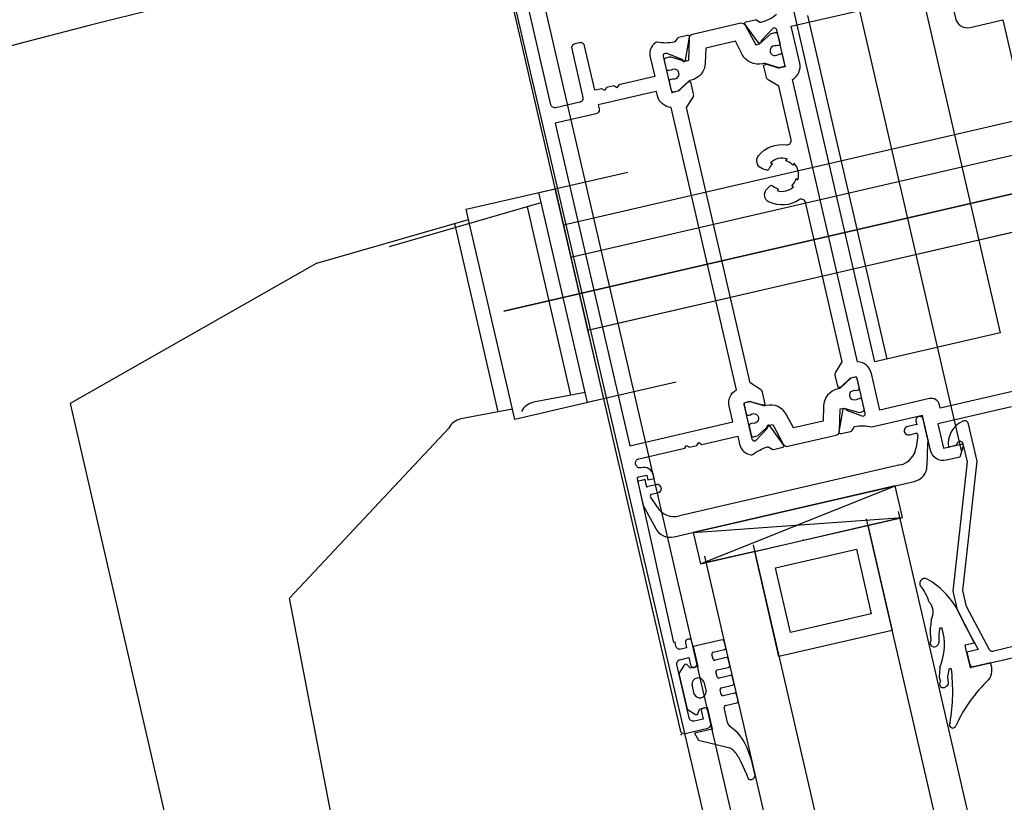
# Model space of a CAD drawing. Header units: centimetres. Extents: x -15121 to 17422, y -60492 to 0.
# Tile 14 of 256: x 1230 to 1242, y -30624 to -30615. Entities that reach past the tile are written whole.
import ezdxf

# ---------------------------------------------------------------- set-up
doc = ezdxf.new("R2010")
doc.units = ezdxf.units.CM
doc.header["$LTSCALE"] = 60
for name, color, linetype in [('A-----SZ', 8, 'Continuous'), ('A-DRZ', 7, 'Continuous'), ('A-OKN-SY', 1, 'Continuous'), ('AIKA podłoga deski cała', 2, 'Continuous'), ('AIKA podłoga deski pod meble', 6, 'Continuous'), ('AIKA wymiarowanie ogólne rzut2', 7, 'Continuous')]:
    doc.layers.add(name, color=color, linetype=linetype)
doc.styles.add('wymiar', font='txt.shx', dxfattribs={"width": 0.6})
doc.dimstyles.new('Dwudziestka', dxfattribs={"dimtxt": 7, "dimasz": 0.7, "dimexe": 5, "dimexo": 0, "dimgap": 2.5, "dimtad": 1, "dimtoh": 1, "dimdec": 3, "dimrnd": 0.5, "dimdsep": 46, "dimtxsty": 'wymiar', "dimblk": 'znacznik', "dimcen": 0, "dimdle": 5, "dimse1": 1, "dimse2": 1, "dimclrd": 256, "dimclre": 256, "dimclrt": 256, "dimadec": 0, "dimazin": 0, "dimtfac": 0.4, "dimtdec": 3, "dimtix": 1, "dimtofl": 0, "dimtmove": 2, "dimatfit": 3, "dimldrblk": 'znacznik', "dimfxl": 1, "dimtolj": 1, "dimarcsym": 0})

# ---------------------------------------------------------------- blocks, each defined once
blk = doc.blocks.new('AL120')
at = {"layer": 'A-----SZ'}
for p, q in [((130.177, 6.277, 0), (114.554, 6.277, 0)), ((131.156, 2.997, 0), (130.177, 6.277, 0)), ((114.554, 4.705, 0), (127.297, 4.225, 0)), ((128.861, 1.896, 0), (127.297, 4.225, 0)), ((131.156, 2.997, 0), (131.26, 1.097, 0)), ((131.156, 2.097, 0), (131.26, 0.197, 0)), ((128.91, 1.097, 0), (128.937, 1.728, 0)), ((128.91, 1.097, 0), (128.937, 1.728, 0)), ((128.91, 1.097, 0), (128.937, 1.728, 0)), ((128.91, 1.097, 0), (128.937, 1.728, 0)), ((131.251, 1.274, 0), (128.918, 1.274, 0)), ((131.251, 1.274, 0), (128.918, 1.274, 0)), ((131.251, 1.274, 0), (128.918, 1.274, 0)), ((131.251, 1.274, 0), (128.918, 1.274, 0)), ((128.785, -0.003, 0), (128.785, 1.097, 0)), ((128.785, 1.097, 0), (128.91, 1.097, 0)), ((128.785, 1.097, 0), (128.91, 1.097, 0)), ((128.785, -0.003, 0), (128.785, 1.097, 0)), ((128.785, 1.097, 0), (128.91, 1.097, 0)), ((128.785, -0.003, 0), (128.785, 1.097, 0)), ((128.785, 1.097, 0), (128.91, 1.097, 0)), ((128.785, -0.003, 0), (128.785, 1.097, 0)), ((128.785, 1.097, 0), (128.91, 1.097, 0)), ((128.785, -0.003, 0), (128.785, 1.097, 0)), ((128.91, 1.097, 0), (131.26, 1.097, 0)), ((128.91, 1.097, 0), (131.26, 1.097, 0)), ((128.91, 1.097, 0), (131.26, 1.097, 0)), ((128.91, 1.097, 0), (131.26, 1.097, 0)), ((128.91, 1.097, 0), (131.26, 1.097, 0)), ((130.084, -12.173, 0), (130.084, 0.932, 0)), ((130.085, -12.174, 0), (130.085, 0.931, 0)), ((128.91, 0.197, 0), (128.936, 0.828, 0)), ((131.25, 0.374, 0), (128.917, 0.374, 0)), ((128.785, -0.903, 0), (128.785, 0.197, 0)), ((128.785, 0.197, 0), (128.91, 0.197, 0)), ((128.91, 0.197, 0), (131.26, 0.197, 0)), ((131.26, 0.197, 0), (131.385, 0.197, 0)), ((131.385, 0.197, 0), (131.385, -0.903, 0)), ((131.385, -0.001, 0), (128.785, -0.001, 0)), ((130.534, -0.001, 0), (129.634, -0.001, 0)), ((129.634, -0.001, 0), (129.634, -7.001, 0)), ((130.935, -7.003, 0), (130.935, -0.003, 0)), ((130.935, -7.003, 0), (130.935, -0.003, 0)), ((124.518, -0.192, 0), (124.344, -0.539, 0)), ((124.612, -0.163, 0), (124.518, -0.192, 0)), ((124.612, -0.383, 0), (124.612, -0.163, 0)), ((124.913, -0.143, 0), (124.829, -0.227, 0)), ((125.355, -0.143, 0), (124.913, -0.143, 0)), ((125.44, -0.228, 0), (125.355, -0.143, 0)), ((127.377, -0.193, 0), (127.121, -0.264, 0)), ((127.411, -0.181, 0), (127.377, -0.193, 0)), ((127.446, -0.181, 0), (127.411, -0.181, 0)), ((127.679, -0.181, 0), (127.446, -0.181, 0)), ((127.724, -0.183, 0), (127.679, -0.181, 0)), ((127.724, -0.227, 0), (127.724, -0.183, 0)), ((127.724, -0.272, 0), (127.724, -0.227, 0)), ((124.831, -0.258, 0), (124.882, -0.293, 0)), ((124.882, -0.293, 0), (124.882, -0.383, 0)), ((125.07, -0.267, 0), (125.188, -0.267, 0)), ((125.384, -0.294, 0), (125.434, -0.265, 0)), ((125.384, -0.383, 0), (125.384, -0.294, 0)), ((127.368, -0.341, 0), (127.507, -0.29, 0)), ((127.534, -0.309, 0), (127.534, -0.382, 0)), ((127.634, -0.272, 0), (127.679, -0.272, 0)), ((127.634, -0.382, 0), (127.634, -0.272, 0)), ((127.679, -0.272, 0), (127.724, -0.272, 0)), ((124.882, -0.383, 0), (124.612, -0.383, 0)), ((125.188, -0.413, 0), (125.07, -0.413, 0)), ((125.632, -0.383, 0), (125.384, -0.383, 0)), ((125.632, -0.743, 0), (125.632, -0.383, 0)), ((126.974, -0.457, 0), (126.974, -3.428, 0)), ((124.648, -0.583, 0), (124.832, -0.583, 0)), ((124.992, -0.583, 0), (125.052, -0.583, 0)), ((125.212, -0.583, 0), (125.272, -0.583, 0)), ((125.432, -0.583, 0), (125.492, -0.583, 0)), ((127.204, -3.309, 0), (127.204, -0.576, 0)), ((123.987, -0.664, 0), (123.93, -0.672, 0)), ((124.147, -0.632, 0), (123.987, -0.664, 0)), ((124.218, -0.613, 0), (124.147, -0.632, 0)), ((124.508, -0.669, 0), (124.6, -0.594, 0)), ((124.852, -0.603, 0), (124.852, -0.743, 0)), ((124.972, -0.743, 0), (124.972, -0.603, 0)), ((125.072, -0.603, 0), (125.072, -0.743, 0)), ((125.192, -0.743, 0), (125.192, -0.603, 0)), ((125.292, -0.603, 0), (125.292, -0.743, 0)), ((125.412, -0.743, 0), (125.412, -0.603, 0)), ((125.512, -0.603, 0), (125.512, -0.743, 0)), ((126.973, -0.692, 0), (126.583, -3.192, 0)), ((126.583, -0.692, 0), (126.973, -3.192, 0)), ((123.964, -0.763, 0), (124.125, -0.763, 0)), ((124.125, -0.763, 0), (124.236, -0.751, 0)), ((124.872, -0.763, 0), (124.952, -0.763, 0)), ((125.092, -0.763, 0), (125.172, -0.763, 0)), ((125.312, -0.763, 0), (125.392, -0.763, 0)), ((125.532, -0.763, 0), (125.612, -0.763, 0)), ((126.583, -1.365, 0), (126.583, -0.765, 0)), ((125.283, -1.365, 0), (126.583, -1.365, 0)), ((125.283, -2.765, 0), (125.283, -1.365, 0)), ((126.583, -1.365, 0), (126.583, -2.765, 0)), ((125.533, -1.565, 0), (126.333, -1.565, 0)), ((125.533, -2.565, 0), (125.533, -1.565, 0)), ((126.333, -1.565, 0), (126.333, -2.565, 0)), ((126.333, -2.565, 0), (125.533, -2.565, 0)), ((126.583, -2.765, 0), (125.283, -2.765, 0)), ((126.583, -2.765, 0), (126.583, -3.165, 0)), ((124.606, -3.192, 0), (124.555, -3.196, 0)), ((124.716, -3.224, 0), (124.606, -3.192, 0)), ((125.146, -3.205, 0), (125.058, -3.191, 0)), ((124.511, -3.285, 0), (124.587, -3.295, 0)), ((124.587, -3.295, 0), (124.665, -3.326, 0)), ((125.016, -3.285, 0), (125.106, -3.307, 0)), ((125.106, -3.307, 0), (125.172, -3.331, 0)), ((125.249, -3.234, 0), (125.233, -3.227, 0)), ((125.301, -3.254, 0), (125.249, -3.234, 0)), ((128.484, -3.291, 0), (133.284, -3.291, 0)), ((128.484, -4.841, 0), (128.484, -3.291, 0)), ((124.665, -3.326, 0), (124.677, -3.33, 0)), ((124.677, -3.33, 0), (124.677, -3.344, 0)), ((124.677, -3.344, 0), (124.678, -3.356, 0)), ((125.172, -3.331, 0), (125.181, -3.341, 0)), ((125.181, -3.341, 0), (125.179, -3.358, 0)), ((128.484, -3.441, 0), (132.734, -3.441, 0)), ((127.507, -3.595, 0), (127.368, -3.543, 0)), ((127.534, -3.502, 0), (127.534, -3.576, 0)), ((127.634, -3.612, 0), (127.634, -3.502, 0)), ((124.634, -3.583, 0), (124.868, -3.583, 0)), ((124.634, -3.833, 0), (124.634, -3.583, 0)), ((124.634, -3.634, 0), (124.634, -5.853, 0)), ((124.824, -3.583, 0), (124.684, -3.583, 0)), ((124.824, -3.723, 0), (124.824, -3.583, 0)), ((125.117, -3.644, 0), (124.824, -3.723, 0)), ((124.868, -3.583, 0), (124.914, -3.583, 0)), ((124.914, -3.583, 0), (124.914, -3.693, 0)), ((124.914, -3.693, 0), (124.978, -3.679, 0)), ((124.978, -3.679, 0), (125.346, -3.59, 0)), ((125.347, -3.583, 0), (125.117, -3.644, 0)), ((125.581, -3.583, 0), (125.347, -3.583, 0)), ((127.061, -4.103, 0), (125.581, -3.583, 0)), ((127.121, -3.621, 0), (127.377, -3.691, 0)), ((127.679, -3.612, 0), (127.634, -3.612, 0)), ((124.791, -3.856, 0), (125.362, -3.703, 0)), ((125.362, -3.703, 0), (125.56, -3.703, 0)), ((125.56, -3.703, 0), (127.04, -4.223, 0)), ((127.377, -3.691, 0), (127.411, -3.703, 0)), ((127.411, -3.703, 0), (127.446, -3.703, 0)), ((127.446, -3.703, 0), (127.679, -3.703, 0)), ((124.782, -5.608, 0), (124.764, -3.902, 0)), ((127.284, -3.924, 0), (127.284, -3.999, 0)), ((127.284, -4.103, 0), (127.061, -4.103, 0)), ((127.187, -4.066, 0), (137.404, -4.066, 0)), ((127.302, -4.036, 0), (127.312, -4.045, 0)), ((127.04, -4.223, 0), (127.499, -4.223, 0)), ((133.284, -4.841, 0), (128.484, -4.841, 0))]:
    blk.add_line(p, q, dxfattribs=at)
at = {"layer": 'A-----SZ', "elevation": 0}
for points in [[(128.785, 1.097), (128.91, 1.097), (131.26, 1.097), (131.385, 1.097), (131.385, -0.003), (128.785, -0.003)], [(129.635, -0.003), (129.635, -7.003), (130.535, -7.003), (130.535, -0.003)]]:
    blk.add_lwpolyline(points, close=True, dxfattribs=at)
for points in [[(134.784, -0.003), (124.684, -0.003, 0.414214), (124.634, -0.053), (124.634, -0.333, 0.414214), (124.684, -0.383), (124.844, -0.383, 0.99805), (124.844, -0.303), (124.754, -0.303), (124.754, -0.193, -0.414214), (124.804, -0.143), (125.464, -0.143, -0.414214), (125.514, -0.193), (125.514, -0.303), (125.514, -0.303), (125.424, -0.303, 0.998176), (125.424, -0.383), (125.694, -0.383, 1.000716), (125.694, -0.303), (125.634, -0.303), (125.634, -0.233, -0.414214), (125.684, -0.183), (125.734, -0.183), (125.734, -0.168), (127.754, -0.183, -0.412055), (127.774, -0.203), (127.774, -0.303), (127.714, -0.303), (127.714, -0.383), (127.754, -0.383, 0.43156), (127.874, -0.256, -0.43156), (127.924, -0.203), (127.934, -0.203, -0.414214), (127.984, -0.253), (127.984, -0.823), (128.014, -0.853), (127.984, -0.883), (127.984, -0.973), (128.014, -1.003), (127.984, -1.033), (127.984, -1.478), (127.884, -1.478, 0.268304), (127.743, -1.555), (127.727, -1.582, 0.250573), (127.726, -1.601, -0.103677), (127.775, -1.8, -0.205169), (127.769, -1.814), (127.736, -1.848, 0.197654), (127.73, -1.862), (127.731, -1.976, 0.536162), (127.758, -1.994), (128.018, -1.884, 1.096781), (127.998, -1.849), (127.884, -1.685, -0.606807), (127.908, -1.638), (128.339, -1.638, -0.414214), (128.359, -1.658), (128.359, -1.712, -0.131589), (128.356, -1.722), (128.284, -1.848), (128.284, -1.888), (128.434, -1.888, 0.198435), (128.469, -1.873), (128.575, -1.767), (131.983, -1.768), (132.089, -1.873, 0.198435), (132.125, -1.888), (132.274, -1.888), (132.274, -1.848), (132.202, -1.722, -0.131589), (132.199, -1.712), (132.199, -1.658, -0.414214), (132.219, -1.638), (132.65, -1.638, -0.606807), (132.675, -1.685), (132.56, -1.849, 1.096781), (132.541, -1.884), (132.8, -1.994, 0.536162), (132.828, -1.976), (132.828, -1.862, 0.197654), (132.822, -1.848), (132.789, -1.814, -0.205169), (132.784, -1.8, -0.103677), (132.832, -1.601, 0.250573), (132.831, -1.582), (132.815, -1.555, 0.268304), (132.674, -1.478), (132.434, -1.478), (132.434, -1.033), (132.404, -1.003), (132.434, -0.973), (132.434, -0.883), (132.404, -0.853), (132.434, -0.823), (132.434, -0.738), (132.984, -0.738, 0.414214), (133.034, -0.688), (133.034, -0.628, 0.414165), (132.984, -0.578), (132.384, -0.578), (132.381, -0.578), (132.38, -0.577), (132.378, -0.577), (132.377, -0.577), (132.375, -0.577), (132.374, -0.577), (132.372, -0.576), (132.371, -0.576), (132.369, -0.575), (132.368, -0.575), (132.366, -0.574), (132.365, -0.574), (132.363, -0.573), (132.362, -0.573), (132.361, -0.572), (132.359, -0.571), (132.358, -0.57), (132.356, -0.569), (132.355, -0.568), (132.354, -0.567), (132.352, -0.566), (132.351, -0.565), (132.35, -0.564), (132.349, -0.563), (132.348, -0.562), (132.346, -0.561), (132.345, -0.559), (132.344, -0.558), (132.343, -0.557), (132.342, -0.555), (132.342, -0.554), (132.341, -0.553), (132.34, -0.551), (132.339, -0.55), (132.338, -0.548), (132.338, -0.547), (132.337, -0.545), (132.337, -0.544), (132.336, -0.542), (132.336, -0.541), (132.335, -0.539), (132.335, -0.538), (132.335, -0.536), (132.335, -0.535), (132.334, -0.533), (132.334, -0.532), (132.334, -0.531), (132.334, -0.529), (132.334, -0.528), (132.334, -0.528), (132.334, -0.233, -0.414214), (132.384, -0.183), (133.784, -0.183, -0.414214)], [(132.204, -0.738, -0.414214), (132.154, -0.688), (132.154, -0.183), (128.164, -0.183), (128.164, -1.458), (128.359, -1.458, -0.333915), (128.532, -1.588), (132.026, -1.588, -0.33369), (132.199, -1.458), (132.254, -1.458), (132.254, -1.458), (132.254, -1.382), (132.254, -0.738), (132.204, -0.738), (132.201, -0.738)], [(127.937, -1.716), (128.025, -1.877), (128.026, -1.921), (127.766, -1.99, 0.340697), (127.729, -2.038), (127.729, -2.637, 0.340697), (127.766, -2.686), (128.026, -2.754), (128.025, -2.799), (127.937, -2.959), (127.937, -2.959), (127.937, -2.959), (127.937, -2.959), (127.937, -2.96), (127.936, -2.96), (127.936, -2.96), (127.936, -2.96), (127.936, -2.96), (127.936, -2.961), (127.936, -2.961), (127.936, -2.961), (127.936, -2.961), (127.936, -2.961), (127.936, -2.962), (127.936, -2.962), (127.935, -2.962), (127.935, -2.962), (127.935, -2.962), (127.935, -2.962), (127.935, -2.963), (127.935, -2.963), (127.935, -2.963), (127.935, -2.963), (127.935, -2.963), (127.935, -2.964), (127.935, -2.964), (127.935, -2.964), (127.935, -2.964), (127.935, -2.965), (127.935, -2.965), (127.935, -2.965), (127.935, -2.965), (127.935, -2.965), (127.934, -2.966), (127.934, -2.966), (127.934, -2.966), (127.934, -2.966), (127.934, -2.966), (127.934, -2.967), (127.934, -2.967), (127.934, -2.967), (127.934, -2.967), (127.934, -2.967), (127.934, -2.968), (127.934, -2.968), (127.934, -2.968), (127.934, -2.968), (127.934, -2.968), (127.934, -2.969), (127.934, -2.969), (127.934, -3.013, 0.440048), (127.959, -3.037), (128.069, -3.037, 0.443383), (128.094, -3.013), (128.094, -2.988, -1.657677), (128.199, -2.991), (128.199, -3.013, 0.44283), (128.224, -3.037), (128.334, -3.037, 0.459063), (128.358, -3.013), (128.358, -2.964), (128.271, -2.811, -0.13166), (128.267, -2.796), (128.267, -2.78, 0.340635), (128.103, -2.567), (127.929, -2.522), (127.929, -2.154), (128.103, -2.108, 0.340635), (128.267, -1.895), (128.267, -1.88, -0.13166), (128.271, -1.865), (128.359, -1.712), (128.359, -1.663, 0.414214), (128.334, -1.638), (128.224, -1.638, 0.414214), (128.199, -1.663), (128.199, -1.684, -1.657677), (128.094, -1.687), (128.094, -1.663, 0.414214), (128.069, -1.638), (127.959, -1.638, 0.414214), (127.934, -1.663), (127.934, -1.706), (127.934, -1.707), (127.934, -1.707), (127.934, -1.707), (127.934, -1.707), (127.934, -1.708), (127.934, -1.708), (127.934, -1.708), (127.934, -1.708), (127.934, -1.708), (127.934, -1.709), (127.934, -1.709), (127.934, -1.709), (127.934, -1.709), (127.934, -1.709), (127.934, -1.71), (127.934, -1.71), (127.935, -1.71), (127.935, -1.71)], [(127.584, -4.773), (127.584, -3.863), (127.284, -3.863), (127.284, -4.083, -0.577388), (127.254, -4.1), (127.134, -4.031), (127.134, -3.865, -0.414214), (127.297, -3.703), (127.724, -3.703), (127.724, -3.079, 0.106121), (127.775, -2.876, 0.205169), (127.769, -2.861), (127.736, -2.828, -0.197654), (127.73, -2.814), (127.731, -2.7, -0.536162), (127.758, -2.681), (128.014, -2.79, -0.626446), (127.996, -2.825), (127.884, -2.99, 0.606807), (127.908, -3.038), (128.339, -3.038, 0.414214), (128.359, -3.018), (128.359, -2.963, 0.131589), (128.356, -2.953), (128.284, -2.828), (128.284, -2.788), (128.434, -2.788, -0.198435), (128.469, -2.802), (128.575, -2.908), (130.547, -2.908, 0.527301), (130.594, -2.84, -0.263181), (130.646, -2.484, -0.530303), (130.811, -2.495), (130.837, -2.54, -0.387107), (130.832, -2.566, 0.112813), (130.78, -2.624), (130.762, -2.606, 0.272961), (130.762, -2.809), (130.78, -2.791, 0.14588), (130.851, -2.862), (130.832, -2.88, 0.273255), (131.036, -2.88), (131.017, -2.862, 0.14598), (131.088, -2.791), (131.106, -2.809, 0.272863), (131.106, -2.606), (131.088, -2.624, 0.112856), (131.036, -2.566, -0.386415), (131.031, -2.54), (131.057, -2.495, -0.530912), (131.222, -2.484, -0.263412), (131.274, -2.84, 0.527237), (131.321, -2.908), (131.983, -2.908), (132.089, -2.802, -0.198435), (132.125, -2.788), (132.274, -2.788), (132.274, -2.828), (132.202, -2.953, 0.131589), (132.199, -2.963), (132.199, -3.018, 0.414214), (132.219, -3.038), (132.65, -3.038, 0.606807), (132.675, -2.99), (132.563, -2.824, -0.629353), (132.543, -2.79), (132.8, -2.681, -0.536162), (132.828, -2.7), (132.828, -2.814, -0.197654), (132.822, -2.828), (132.789, -2.861, 0.205169), (132.784, -2.876, 0.106092), (132.834, -3.079)]]:
    blk.add_lwpolyline(points, format="xyb", dxfattribs=at)
for points in [[(126.583, -0.692), (126.583, -3.192), (126.974, -3.192), (126.974, -0.692), (126.583, -0.692)], [(126.663, -1.364), (13.452, -1.364), (13.452, -0.764), (126.663, -0.764)], [(126.663, -2.764), (13.452, -2.764), (13.452, -3.164), (126.663, -3.164)]]:
    blk.add_lwpolyline(points, dxfattribs=at)
for points in [[(132.334, -3.037), (132.223, -3.037, -0.459063), (132.2, -3.013), (132.2, -2.964), (132.287, -2.811, 0.13166), (132.291, -2.796), (132.291, -2.78, -0.340635), (132.455, -2.567), (132.629, -2.522), (132.629, -2.154), (132.455, -2.108, -0.340635), (132.291, -1.895), (132.291, -1.88, 0.13166), (132.287, -1.865), (132.199, -1.712), (132.199, -1.663, -0.414214), (132.224, -1.638), (132.334, -1.638, -0.414214), (132.359, -1.663), (132.359, -1.684, 1.657677), (132.464, -1.687), (132.464, -1.663, -0.414214), (132.489, -1.638), (132.599, -1.638, -0.414214), (132.624, -1.663), (132.624, -1.706, -0.177104), (132.621, -1.716), (132.533, -1.877), (132.532, -1.921), (132.792, -1.99, -0.340697), (132.829, -2.038), (132.829, -2.637, -0.308868), (132.79, -2.681), (132.532, -2.754), (132.533, -2.799), (132.621, -2.959, 0.02896), (132.624, -2.969), (132.624, -3.013, -0.440048), (132.599, -3.037), (132.489, -3.037, -0.443383), (132.464, -3.013), (132.464, -2.988, 1.657677), (132.359, -2.991), (132.359, -3.013, -0.44283)], [(128.532, -3.088), (132.026, -3.088, 0.33408), (132.199, -3.218), (132.654, -3.218), (132.654, -5.168), (132.304, -5.168, 0.414214), (132.154, -5.318), (132.154, -5.723), (127.764, -5.723), (127.764, -3.933), (127.804, -3.933, 0.414214), (127.904, -3.833), (127.904, -3.218), (127.904, -3.218), (128.359, -3.218, 0.333959)]]:
    blk.add_lwpolyline(points, format="xyb", close=True, dxfattribs=at)
at = {"layer": 'A-----SZ'}
for centre, radius, start, end in [((128.724, 1.733, 0), 0.213, 358.7062, 49.8464), ((128.724, 1.733, 0), 0.213, 358.7062, 49.8464), ((128.723, 0.833, 0), 0.213, 358.7062, 49.8464), ((124.85, -0.242, 0), 0.026, 144.6057, 220.248), ((125.417, -0.243, 0), 0.0275, 307.5694, 33.3061), ((125.082, -0.34, 0), 0.0737, 98.8792, 261.1208), ((125.179, -0.34, 0), 0.0733, 276.9408, 83.0592), ((127.167, -0.452, 0), 0.194, 103.9364, 181.4363), ((127.437, -0.564, 0), 0.233, 107.195, 182.913), ((127.516, -0.306, 0), 0.0179, 349.2907, 119.4532), ((127.584, -0.389, 0), 0.0505, 172.2072, 7.7928), ((124.156, -0.364, 0), 0.256, 283.8293, 317.1013), ((124.643, -0.667, 0), 0.0847, 86.4859, 120.2128), ((124.832, -0.603, 0), 0.02, 0, 90), ((124.992, -0.603, 0), 0.02, 90, 180), ((125.052, -0.603, 0), 0.02, 360, 90), ((125.212, -0.603, 0), 0.02, 90, 180), ((125.272, -0.603, 0), 0.02, 360, 90), ((125.432, -0.603, 0), 0.02, 90, 180), ((125.492, -0.603, 0), 0.02, 0, 90), ((123.964, -0.711, 0), 0.0519, 131.0976, 270.2404), ((124.15, 0.027, 0), 0.783, 276.3382, 297.2041), ((124.872, -0.743, 0), 0.02, 180, 270), ((124.952, -0.743, 0), 0.02, 270, 0), ((125.092, -0.743, 0), 0.02, 180, 270), ((125.172, -0.743, 0), 0.02, 270, 0), ((125.312, -0.743, 0), 0.02, 180, 269.9989), ((125.392, -0.743, 0), 0.02, 269.9989, 360), ((125.532, -0.743, 0), 0.02, 180, 269.9388), ((125.612, -0.743, 0), 0.0201, 270.3406, 359.5982), ((124.01, -3.219, 0), 0.0394, 38.4183, 218.4183), ((124.898, -1.158, 0), 2.21, 247.1845, 264.2831), ((124.516, -3.22, 0), 0.0458, 32.4265, 212.4265), ((125.023, -3.225, 0), 0.0485, 43.6345, 223.6345), ((125.093, -3.582, 0), 0.382, 68.5769, 82.0517), ((124.008, -3.232, 0), 0.0308, 201.9771, 248.4518), ((122.919, -4.657, 0), 1.764, 30.4643, 52.3389), ((124.523, -3.241, 0), 0.0456, 184.427, 254.8444), ((125.132, -2.65, 0), 0.709, 234.0281, 273.804), ((125.03, -3.241, 0), 0.0461, 202.3142, 252.29), ((125.425, -3.117, 0), 0.184, 227.7759, 299.3898), ((125.085, -2.67, 0), 0.956, 285.8486, 317.5427), ((125.473, -2.697, 0), 0.582, 274.1394, 293.4882), ((125.746, -3.275, 0), 0.0601, 317.4034, 133.0703), ((127.455, -3.308, 0), 0.251, 180.178, 249.7131), ((127.163, -3.436, 0), 0.189, 177.5002, 257.1273), ((127.584, -3.497, 0), 0.0503, 353.9566, 186.0434), ((124.684, -3.633, 0), 0.05, 89.9927, 180.9168), ((127.516, -3.579, 0), 0.0177, 239.1058, 12.1502), ((127.678, -3.658, 0), 0.0454, 270.5579, 89.4421), ((124.602, -3.616, 0), 0.22, 221.9809, 278.3026), ((124.814, -3.9, 0), 0.05, 117.362, 181.5976), ((127.255, -4.223, 0), 0.301, 11.6839, 84.5373), ((127.327, -4.002, 0), 0.0432, 176.0402, 233.5101), ((127.284, -4.068, 0), 0.0354, 269.8416, 39.0314), ((127.499, -4.171, 0), 0.052, 270.5854, 9.2829)]:
    blk.add_arc(centre, radius, start, end, dxfattribs=at)
for p in [(124.634, -0.003, 0), (125.134, -0.143, 0), (127.724, -0.183, 0), (127.634, -0.272, 0), (124.612, -0.383, 0), (124.634, -0.383, 0), (125.384, -0.383, 0), (126.583, -0.765, 0), (132.199, -1.638, 0), (132.199, -1.638, 0), (126.583, -1.965, 0), (132.199, -3.038, 0), (132.199, -3.038, 0), (126.583, -3.165, 0), (124.634, -3.583, 0), (124.634, -3.583, 0), (127.634, -3.612, 0)]:
    blk.add_point(p, dxfattribs=at)
at = {"layer": 'A-OKN-SY'}
blk.add_arc((4.701, 2.014, 0), 129.898, 359.11054, 88.95836, dxfattribs=at)
blk = doc.blocks.new('znacznik')
at = {"color": 0}
for points in [[(0, -5), (0, 5)], [(-4, 0), (4, 0)]]:
    blk.add_lwpolyline(points, dxfattribs=at)
at = {"color": 1}
blk.add_lwpolyline([(-2.121, -2.121), (2.121, 2.121)], dxfattribs=at)
blk = doc.blocks.new('*D7276')
at = {"layer": 'AIKA wymiarowanie ogólne rzut2', "lineweight": -2, "transparency": 16777216}
blk.add_line((1331.903, -30726.278), (1118.755, -29802.96), dxfattribs=at)
at = {"layer": 'Defpoints', "color": 0, "transparency": 16777216}
for p in [(1118.598, -29802.278), (1090.735, -29808.71), (1304.198, -30733.392)]:
    blk.add_point(p, dxfattribs=at)
at = {"layer": 'AIKA wymiarowanie ogólne rzut2', "lineweight": -2, "transparency": 16777216, "xscale": 0.7, "yscale": 0.7, "zscale": 0.7}
for p, rotation in [((1118.598, -29802.278), 102.999035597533), ((1332.061, -30726.96), 282.999035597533)]:
    blk.add_blockref('znacznik', p, dxfattribs=dict(at, rotation=rotation))
at = {"layer": 'AIKA wymiarowanie ogólne rzut2', "transparency": 16777216, "insert": (1231.175, -30263.269), "char_height": 7, "attachment_point": 5, "rotation": 282.999, "style": 'wymiar'}
blk.add_mtext('\\A1;949', dxfattribs=at)

msp = doc.modelspace()

# ---------------------------------------------------------------- linework, layer by layer
at = {"layer": 'AIKA podłoga deski cała'}
msp.add_lwpolyline([(1888.861, -30598.3967), (1266.0671, -30744.1528), (1233.9166, -30604.8937), (1258.8797, -30599.1305), (1248.9789, -30556.2588), (1229.073, -30560.8544), (1175.9846, -30330.9033), (1195.8934, -30326.3069), (1171.8236, -30222.0493), (1151.9491, -30226.6377), (1098.8606, -29996.6864), (1118.7352, -29992.098), (1108.8373, -29949.2257), (1083.5062, -29955.0738), (1051.7856, -29817.6882), (1897.5708, -29622.4235)], dxfattribs=at)
at = {"layer": 'AIKA podłoga deski pod meble'}
msp.add_line((1233.5487, -30604.9786), (1266.0352, -30744.24), dxfattribs=at)

# ---------------------------------------------------------------- block references
at = {"layer": 'A-DRZ', "rotation": 103.0000000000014}
msp.add_blockref('AL120', (1265.8268, -30744.8026, 0), dxfattribs=at)

# ---------------------------------------------------------------- dimensions: what is measured, and where the dimension line sits
at = {"layer": 'AIKA wymiarowanie ogólne rzut2'}
dim = msp.add_aligned_dim(p1=(1304.198, -30733.3917), p2=(1090.7349, -29808.7102), distance=-28.5954, dimstyle='Dwudziestka', dxfattribs=at)
dim.commit()
dim.dimension.update_dxf_attribs({"geometry": '*D7276', "text_midpoint": (1231.1754, -30263.2693)})

doc.saveas('drawing.dxf')
